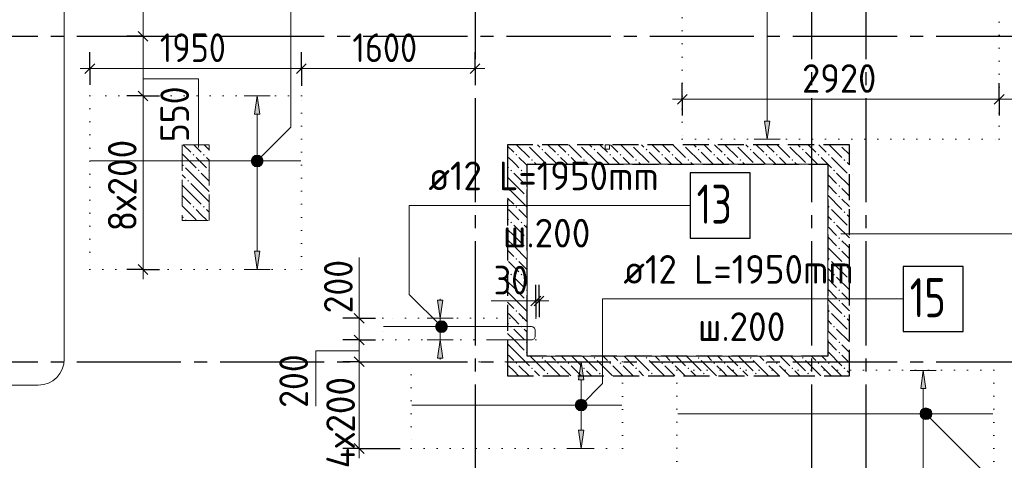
# Model space of a CAD drawing. Header units: millimetres. Extents: x 0 to 50400, y 0 to 35640.
# Tile 19 of 25: x 26019 to 35093, y 21353 to 25415. Entities that reach past the tile are written whole.
import ezdxf

# ---------------------------------------------------------------- set-up
doc = ezdxf.new("R2010")
doc.units = ezdxf.units.MM
for name, pattern in [('______2', [324, 240, -84]), ('______5', [1320, 960, -120, 120, -120]), ('______9', [120, 0, -120])]:
    doc.linetypes.add(name, pattern=pattern)
for name, color, linetype, lineweight in [('ДОП Верх по Х', 7, 'Continuous', 25), ('ЖБ Перекрытие верхний уровень', 7, 'Continuous', 35), ('ЖБ Пилон', 7, 'Continuous', 35), ('ЖБ Стена верхний уровень', 7, 'Continuous', 35), ('Общий01', 7, 'Continuous', 13), ('Позиционная метка номер позиции', 7, 'Continuous', 13), ('Размерная линия_ общее', 7, 'Continuous', 13), ('Тени', 7, 'Continuous', 13)]:
    doc.layers.add(name, color=color, linetype=linetype, lineweight=lineweight)
doc.layers.add('Оси', color=7, linetype='______5', true_color=0x656565)
doc.styles.add('ISOCPEUR', font='txt')

msp = doc.modelspace()

# ---------------------------------------------------------------- hatches: boundary and pattern name
at = {"layer": 'ДОП Верх по Х', "linetype": 'Continuous', "lineweight": 13, "transparency": 33554687}
for points in [[(28230.9, 24544.4), (28206.9, 24712.4), (28182.9, 24544.4)], [(29918.2, 22294.4), (29894.2, 22462.4), (29870.2, 22294.4)], [(31216.1, 22094.4), (31192.1, 22262.4), (31168.1, 22094.4)], [(34369.8, 22014.4), (34345.9, 22182.4), (34321.9, 22014.4)]]:
    msp.add_hatch(color=7, dxfattribs=at).paths.add_polyline_path(points)
for points in [[(32931.3, 24480.4), (32907.3, 24312.4), (32883.3, 24480.4)], [(28230.9, 23280.4), (28206.9, 23112.4), (28182.9, 23280.4)], [(29918.2, 22830.4), (29894.2, 22662.4), (29870.2, 22830.4)], [(31216.1, 21630.4), (31192.1, 21462.4), (31168.1, 21630.4)]]:
    msp.add_hatch(color=7, dxfattribs=at).paths.add_polyline_path(points, flags=16)
at = {"layer": 'ЖБ Пилон', "linetype": 'Continuous', "lineweight": 18, "transparency": 33554687}
for points in [[(27611.8, 24169.3), (27619.6, 24177.1), (27627.4, 24169.3), (27619.6, 24161.5)], [(27707.8, 24169.3), (27715.6, 24177.1), (27723.4, 24169.3), (27715.6, 24161.5)], [(27515.8, 24073.3), (27523.6, 24081.1), (27531.4, 24073.3), (27523.6, 24065.5)], [(27659.8, 24025.3), (27667.6, 24033.1), (27675.4, 24025.3), (27667.6, 24017.5)], [(27755.8, 24025.3), (27763.6, 24033.1), (27765.1, 24031.6), (27765.1, 24019), (27763.6, 24017.5)], [(27563.8, 23929.3), (27571.6, 23937.1), (27579.4, 23929.3), (27571.6, 23921.5)], [(27611.8, 23689.3), (27619.6, 23697.1), (27627.4, 23689.3), (27619.6, 23681.5)], [(27707.8, 23689.3), (27715.6, 23697.1), (27723.4, 23689.3), (27715.6, 23681.5)], [(27515.8, 23593.3), (27523.6, 23601.1), (27531.4, 23593.3), (27523.6, 23585.5)]]:
    msp.add_hatch(color=7, dxfattribs=at).paths.add_polyline_path(points, flags=16)
at = {"layer": 'ЖБ Стена верхний уровень', "linetype": 'Continuous', "lineweight": 18, "transparency": 33554687}
for points in [[(30696.5, 24262.4), (30691.6, 24257.5), (30686.7, 24262.4)], [(31176.5, 24262.4), (31171.6, 24257.5), (31166.7, 24262.4)], [(31656.5, 24262.4), (31651.6, 24257.5), (31646.7, 24262.4)], [(32136.5, 24262.4), (32131.6, 24257.5), (32126.7, 24262.4)], [(32616.5, 24262.4), (32611.6, 24257.5), (32606.7, 24262.4)], [(33096.5, 24262.4), (33091.6, 24257.5), (33086.7, 24262.4)], [(33576.5, 24262.4), (33571.6, 24257.5), (33566.7, 24262.4)], [(30587.8, 24169.3), (30595.6, 24177.1), (30603.4, 24169.3), (30595.6, 24161.5)], [(30827.8, 24217.3), (30835.6, 24225.1), (30843.4, 24217.3), (30835.6, 24209.5)], [(30971.8, 24169.3), (30979.6, 24177.1), (30987.4, 24169.3), (30979.6, 24161.5)], [(31067.8, 24169.3), (31075.6, 24177.1), (31083.4, 24169.3), (31075.6, 24161.5)], [(31307.8, 24217.3), (31315.6, 24225.1), (31323.4, 24217.3), (31315.6, 24209.5)], [(31451.8, 24169.3), (31459.6, 24177.1), (31467.4, 24169.3), (31459.6, 24161.5)], [(31547.8, 24169.3), (31555.6, 24177.1), (31563.4, 24169.3), (31555.6, 24161.5)], [(31787.8, 24217.3), (31795.6, 24225.1), (31803.4, 24217.3), (31795.6, 24209.5)], [(31931.8, 24169.3), (31939.6, 24177.1), (31947.4, 24169.3), (31939.6, 24161.5)], [(32027.8, 24169.3), (32035.6, 24177.1), (32043.4, 24169.3), (32035.6, 24161.5)], [(32267.8, 24217.3), (32275.6, 24225.1), (32283.4, 24217.3), (32275.6, 24209.5)], [(32411.8, 24169.3), (32419.6, 24177.1), (32427.4, 24169.3), (32419.6, 24161.5)], [(32507.8, 24169.3), (32515.6, 24177.1), (32523.4, 24169.3), (32515.6, 24161.5)], [(32747.8, 24217.3), (32755.6, 24225.1), (32763.4, 24217.3), (32755.6, 24209.5)], [(32891.8, 24169.3), (32899.6, 24177.1), (32907.4, 24169.3), (32899.6, 24161.5)], [(32987.8, 24169.3), (32995.6, 24177.1), (33003.4, 24169.3), (32995.6, 24161.5)], [(33227.8, 24217.3), (33235.6, 24225.1), (33243.4, 24217.3), (33235.6, 24209.5)], [(33371.8, 24169.3), (33379.6, 24177.1), (33387.4, 24169.3), (33379.6, 24161.5)], [(33467.8, 24169.3), (33475.6, 24177.1), (33483.4, 24169.3), (33475.6, 24161.5)], [(30731.8, 24121.3), (30739.6, 24129.1), (30747.4, 24121.3), (30739.6, 24113.5)], [(31211.8, 24121.3), (31219.6, 24129.1), (31227.4, 24121.3), (31219.6, 24113.5)], [(31691.8, 24121.3), (31699.6, 24129.1), (31707.4, 24121.3), (31699.6, 24113.5)], [(32171.8, 24121.3), (32179.6, 24129.1), (32187.4, 24121.3), (32179.6, 24113.5)], [(32651.8, 24121.3), (32659.6, 24129.1), (32667.4, 24121.3), (32659.6, 24113.5)], [(33131.8, 24121.3), (33139.6, 24129.1), (33147.4, 24121.3), (33139.6, 24113.5)], [(33611.8, 24121.3), (33619.6, 24129.1), (33627.4, 24121.3), (33619.6, 24113.5)], [(30539.8, 24025.3), (30547.6, 24033.1), (30555.4, 24025.3), (30547.6, 24017.5)], [(30635.8, 24025.3), (30643.6, 24033.1), (30651.4, 24025.3), (30643.6, 24017.5)], [(33515.8, 24025.3), (33523.6, 24033.1), (33531.4, 24025.3), (33523.6, 24017.5)], [(33659.8, 23977.3), (33665.1, 23982.6), (33665.1, 23972)], [(30683.8, 23881.3), (30691.6, 23889.1), (30695.1, 23885.6), (30695.1, 23877), (30691.6, 23873.5)], [(33563.8, 23881.3), (33571.6, 23889.1), (33579.4, 23881.3), (33571.6, 23873.5)], [(30683.8, 23785.3), (30691.6, 23793.1), (30695.1, 23789.6), (30695.1, 23781), (30691.6, 23777.5)], [(33563.8, 23785.3), (33571.6, 23793.1), (33579.4, 23785.3), (33571.6, 23777.5)], [(30587.8, 23689.3), (30595.6, 23697.1), (30603.4, 23689.3), (30595.6, 23681.5)], [(33467.8, 23689.3), (33475.6, 23697.1), (33483.4, 23689.3), (33475.6, 23681.5)], [(33611.8, 23641.3), (33619.6, 23649.1), (33627.4, 23641.3), (33619.6, 23633.5)], [(30539.8, 23545.3), (30547.6, 23553.1), (30555.4, 23545.3), (30547.6, 23537.5)], [(30635.8, 23545.3), (30643.6, 23553.1), (30651.4, 23545.3), (30643.6, 23537.5)], [(33515.8, 23545.3), (33523.6, 23553.1), (33531.4, 23545.3), (33523.6, 23537.5)], [(33659.8, 23497.3), (33665.1, 23502.6), (33665.1, 23492)], [(30683.8, 23401.3), (30691.6, 23409.1), (30695.1, 23405.6), (30695.1, 23397), (30691.6, 23393.5)], [(33563.8, 23401.3), (33571.6, 23409.1), (33579.4, 23401.3), (33571.6, 23393.5)], [(30683.8, 23305.3), (30691.6, 23313.1), (30695.1, 23309.6), (30695.1, 23301), (30691.6, 23297.5)], [(33563.8, 23305.3), (33571.6, 23313.1), (33579.4, 23305.3), (33571.6, 23297.5)], [(30587.8, 23209.3), (30595.6, 23217.1), (30603.4, 23209.3), (30595.6, 23201.5)], [(33467.8, 23209.3), (33475.6, 23217.1), (33483.4, 23209.3), (33475.6, 23201.5)], [(33611.8, 23161.3), (33619.6, 23169.1), (33627.4, 23161.3), (33619.6, 23153.5)], [(30539.8, 23065.3), (30547.6, 23073.1), (30555.4, 23065.3), (30547.6, 23057.5)], [(30635.8, 23065.3), (30643.6, 23073.1), (30651.4, 23065.3), (30643.6, 23057.5)], [(33515.8, 23065.3), (33523.6, 23073.1), (33531.4, 23065.3), (33523.6, 23057.5)], [(33659.8, 23017.3), (33665.1, 23022.6), (33665.1, 23012)], [(30683.8, 22921.3), (30691.6, 22929.1), (30695.1, 22925.6), (30695.1, 22917), (30691.6, 22913.5)], [(33563.8, 22921.3), (33571.6, 22929.1), (33579.4, 22921.3), (33571.6, 22913.5)], [(30683.8, 22825.3), (30691.6, 22833.1), (30695.1, 22829.6), (30695.1, 22821), (30691.6, 22817.5)], [(33563.8, 22825.3), (33571.6, 22833.1), (33579.4, 22825.3), (33571.6, 22817.5)], [(30587.8, 22729.3), (30595.6, 22737.1), (30603.4, 22729.3), (30595.6, 22721.5)], [(33467.8, 22729.3), (33475.6, 22737.1), (33483.4, 22729.3), (33475.6, 22721.5)], [(33611.8, 22681.3), (33619.6, 22689.1), (33627.4, 22681.3), (33619.6, 22673.5)], [(30539.8, 22585.3), (30547.6, 22593.1), (30555.4, 22585.3), (30547.6, 22577.5)], [(30635.8, 22585.3), (30643.6, 22593.1), (30651.4, 22585.3), (30643.6, 22577.5)], [(33515.8, 22585.3), (33523.6, 22593.1), (33531.4, 22585.3), (33523.6, 22577.5)], [(33659.8, 22537.3), (33665.1, 22542.6), (33665.1, 22532)], [(30683.8, 22441.3), (30691.6, 22449.1), (30695.1, 22445.6), (30695.1, 22437), (30691.6, 22433.5)], [(33563.8, 22441.3), (33571.6, 22449.1), (33579.4, 22441.3), (33571.6, 22433.5)], [(30683.8, 22345.3), (30691.6, 22353.1), (30695.1, 22349.6), (30695.1, 22341), (30691.6, 22337.5)], [(33563.8, 22345.3), (33571.6, 22353.1), (33579.4, 22345.3), (33571.6, 22337.5)], [(30587.8, 22249.3), (30595.6, 22257.1), (30603.4, 22249.3), (30595.6, 22241.5)], [(30827.8, 22297.3), (30835.6, 22305.1), (30843.4, 22297.3), (30835.6, 22289.5)], [(30971.8, 22249.3), (30979.6, 22257.1), (30987.4, 22249.3), (30979.6, 22241.5)], [(31067.8, 22249.3), (31075.6, 22257.1), (31083.4, 22249.3), (31075.6, 22241.5)], [(31307.8, 22297.3), (31315.6, 22305.1), (31323.4, 22297.3), (31315.6, 22289.5)], [(31451.8, 22249.3), (31459.6, 22257.1), (31467.4, 22249.3), (31459.6, 22241.5)], [(31547.8, 22249.3), (31555.6, 22257.1), (31563.4, 22249.3), (31555.6, 22241.5)], [(31787.8, 22297.3), (31795.6, 22305.1), (31803.4, 22297.3), (31795.6, 22289.5)], [(31931.8, 22249.3), (31939.6, 22257.1), (31947.4, 22249.3), (31939.6, 22241.5)], [(32027.8, 22249.3), (32035.6, 22257.1), (32043.4, 22249.3), (32035.6, 22241.5)], [(32267.8, 22297.3), (32275.6, 22305.1), (32283.4, 22297.3), (32275.6, 22289.5)], [(32411.8, 22249.3), (32419.6, 22257.1), (32427.4, 22249.3), (32419.6, 22241.5)], [(32507.8, 22249.3), (32515.6, 22257.1), (32523.4, 22249.3), (32515.6, 22241.5)], [(32747.8, 22297.3), (32755.6, 22305.1), (32763.4, 22297.3), (32755.6, 22289.5)], [(32891.8, 22249.3), (32899.6, 22257.1), (32907.4, 22249.3), (32899.6, 22241.5)], [(32987.8, 22249.3), (32995.6, 22257.1), (33003.4, 22249.3), (32995.6, 22241.5)], [(33227.8, 22297.3), (33235.6, 22305.1), (33243.4, 22297.3), (33235.6, 22289.5)], [(33371.8, 22249.3), (33379.6, 22257.1), (33387.4, 22249.3), (33379.6, 22241.5)], [(33467.8, 22249.3), (33475.6, 22257.1), (33483.4, 22249.3), (33475.6, 22241.5)], [(30731.8, 22201.3), (30739.6, 22209.1), (30747.4, 22201.3), (30739.6, 22193.5)], [(30875.8, 22153.3), (30883.6, 22161.1), (30891.4, 22153.3), (30883.6, 22145.5)], [(31211.8, 22201.3), (31219.6, 22209.1), (31227.4, 22201.3), (31219.6, 22193.5)], [(31355.8, 22153.3), (31363.6, 22161.1), (31371.4, 22153.3), (31363.6, 22145.5)], [(31691.8, 22201.3), (31699.6, 22209.1), (31707.4, 22201.3), (31699.6, 22193.5)], [(31835.8, 22153.3), (31843.6, 22161.1), (31851.4, 22153.3), (31843.6, 22145.5)], [(32171.8, 22201.3), (32179.6, 22209.1), (32187.4, 22201.3), (32179.6, 22193.5)], [(32315.8, 22153.3), (32323.6, 22161.1), (32331.4, 22153.3), (32323.6, 22145.5)], [(32651.8, 22201.3), (32659.6, 22209.1), (32667.4, 22201.3), (32659.6, 22193.5)], [(32795.8, 22153.3), (32803.6, 22161.1), (32811.4, 22153.3), (32803.6, 22145.5)], [(33131.8, 22201.3), (33139.6, 22209.1), (33147.4, 22201.3), (33139.6, 22193.5)], [(33275.8, 22153.3), (33283.6, 22161.1), (33291.4, 22153.3), (33283.6, 22145.5)], [(33611.8, 22201.3), (33619.6, 22209.1), (33627.4, 22201.3), (33619.6, 22193.5)]]:
    msp.add_hatch(color=7, dxfattribs=at).paths.add_polyline_path(points, flags=16)
at = {"layer": 'Позиционная метка номер позиции', "linetype": 'Continuous', "lineweight": 13, "transparency": 33554687}
for points in [[(28155.3, 24126.1), (28245.4, 24074.2), (28169.1, 24150.6)], [(28169.1, 24150.6), (28259.2, 24098.6), (28193.5, 24164.3)], [(28169.1, 24150.6), (28245.4, 24074.2), (28259.2, 24098.6)], [(28193.5, 24164.3), (28259.2, 24098.6), (28259.2, 24126.1)], [(28193.5, 24164.3), (28259.2, 24126.1), (28221, 24164.3)], [(28221, 24164.3), (28259.2, 24126.1), (28245.4, 24150.6)], [(28155.3, 24098.6), (28221, 24060.5), (28155.3, 24126.1)], [(28155.3, 24126.1), (28221, 24060.5), (28245.4, 24074.2)], [(28193.5, 24060.5), (28155.3, 24098.6), (28169.1, 24074.2)], [(28155.3, 24098.6), (28193.5, 24060.5), (28221, 24060.5)], [(29868, 22547.2), (29919.9, 22637.3), (29854.2, 22571.7)], [(29854.2, 22571.7), (29919.9, 22637.3), (29892.4, 22637.3)], [(29854.2, 22571.7), (29892.4, 22637.3), (29854.2, 22599.1)], [(29854.2, 22599.1), (29892.4, 22637.3), (29868, 22623.6)], [(29868, 22547.2), (29944.3, 22623.6), (29919.9, 22637.3)], [(29892.4, 22533.5), (29944.3, 22623.6), (29868, 22547.2)], [(29892.4, 22533.5), (29958.1, 22599.1), (29944.3, 22623.6)], [(29919.9, 22533.5), (29958.1, 22599.1), (29892.4, 22533.5)], [(29919.9, 22533.5), (29958.1, 22571.7), (29958.1, 22599.1)], [(29958.1, 22571.7), (29919.9, 22533.5), (29944.3, 22547.2)], [(31141.1, 21876.1), (31231.2, 21824.2), (31154.8, 21900.6)], [(31141.1, 21848.6), (31206.7, 21810.5), (31141.1, 21876.1)], [(31141.1, 21876.1), (31206.7, 21810.5), (31231.2, 21824.2)], [(31154.8, 21900.6), (31244.9, 21848.6), (31179.2, 21914.3)], [(31154.8, 21900.6), (31231.2, 21824.2), (31244.9, 21848.6)], [(31179.2, 21914.3), (31244.9, 21848.6), (31244.9, 21876.1)], [(31179.2, 21914.3), (31244.9, 21876.1), (31206.7, 21914.3)], [(31206.7, 21914.3), (31244.9, 21876.1), (31231.2, 21900.6)], [(31179.2, 21810.5), (31141.1, 21848.6), (31154.8, 21824.2)], [(31141.1, 21848.6), (31179.2, 21810.5), (31206.7, 21810.5)], [(34318.4, 21796.1), (34356.6, 21834.3), (34332.2, 21820.6)], [(34356.6, 21834.3), (34318.4, 21796.1), (34318.4, 21768.6)], [(34356.6, 21834.3), (34318.4, 21768.6), (34384.1, 21834.3)], [(34384.1, 21834.3), (34318.4, 21768.6), (34332.2, 21744.2)], [(34384.1, 21834.3), (34332.2, 21744.2), (34408.6, 21820.6)], [(34408.6, 21820.6), (34332.2, 21744.2), (34356.6, 21730.5)], [(34408.6, 21820.6), (34356.6, 21730.5), (34422.3, 21796.1)], [(34422.3, 21796.1), (34356.6, 21730.5), (34384.1, 21730.5)], [(34422.3, 21796.1), (34384.1, 21730.5), (34422.3, 21768.6)], [(34422.3, 21768.6), (34384.1, 21730.5), (34408.6, 21744.2)]]:
    msp.add_hatch(color=7, dxfattribs=at).paths.add_polyline_path(points)

# ---------------------------------------------------------------- linework, layer by layer
at = {"layer": 'ДОП Верх по Х', "color": 251, "linetype": 'Continuous', "lineweight": 13, "true_color": 0x494949, "transparency": 33554687}
for p, q in [((32907.3, 24480.4), (32907.3, 26944.4)), ((28206.9, 24712.4), (28086.9, 24712.4)), ((28206.9, 24712.4), (28182.9, 24544.4)), ((28230.9, 24544.4), (28206.9, 24712.4)), ((28206.9, 24712.4), (28326.9, 24712.4)), ((28206.9, 24712.4), (28206.9, 24712.4)), ((28182.9, 24544.4), (28230.9, 24544.4)), ((28206.9, 23280.4), (28206.9, 24544.4)), ((32907.3, 24312.4), (32883.3, 24480.4)), ((32883.3, 24480.4), (32931.3, 24480.4)), ((32931.3, 24480.4), (32907.3, 24312.4)), ((32907.3, 24312.4), (32787.3, 24312.4)), ((32907.3, 24312.4), (33027.3, 24312.4)), ((32907.3, 24312.4), (32907.3, 24312.4)), ((28206.9, 23112.4), (28182.9, 23280.4)), ((28182.9, 23280.4), (28230.9, 23280.4)), ((28230.9, 23280.4), (28206.9, 23112.4)), ((28206.9, 23112.4), (28086.9, 23112.4)), ((28206.9, 23112.4), (28326.9, 23112.4)), ((28206.9, 23112.4), (28206.9, 23112.4)), ((29894.2, 22662.4), (29870.2, 22830.4)), ((29870.2, 22830.4), (29918.2, 22830.4)), ((29894.2, 22830.4), (29894.2, 22842.4)), ((29918.2, 22830.4), (29894.2, 22662.4)), ((29894.2, 22662.4), (29774.2, 22662.4)), ((29894.2, 22662.4), (30014.2, 22662.4)), ((29894.2, 22462.4), (29894.2, 22662.4)), ((29894.2, 22462.4), (29774.2, 22462.4)), ((29894.2, 22462.4), (29870.2, 22294.4)), ((29918.2, 22294.4), (29894.2, 22462.4)), ((29894.2, 22462.4), (30014.2, 22462.4)), ((29870.2, 22294.4), (29918.2, 22294.4)), ((29894.2, 22294.4), (29894.2, 22282.4)), ((31192.1, 22262.4), (31072.1, 22262.4)), ((31192.1, 22262.4), (31168.1, 22094.4)), ((31216.1, 22094.4), (31192.1, 22262.4)), ((31192.1, 22262.4), (31312.1, 22262.4)), ((31192.1, 22262.4), (31192.1, 22262.4)), ((34345.9, 22182.4), (34225.9, 22182.4)), ((34345.9, 22182.4), (34321.9, 22014.4)), ((34369.8, 22014.4), (34345.9, 22182.4)), ((34345.9, 22182.4), (34465.9, 22182.4)), ((34345.9, 22182.4), (34345.9, 22182.4)), ((31168.1, 22094.4), (31216.1, 22094.4)), ((31192.1, 21630.4), (31192.1, 22094.4)), ((34321.9, 22014.4), (34369.8, 22014.4)), ((34345.9, 21150.4), (34345.9, 22014.4)), ((31192.1, 21462.4), (31168.1, 21630.4)), ((31168.1, 21630.4), (31216.1, 21630.4)), ((31216.1, 21630.4), (31192.1, 21462.4)), ((31192.1, 21462.4), (31072.1, 21462.4)), ((31192.1, 21462.4), (31312.1, 21462.4)), ((31192.1, 21462.4), (31192.1, 21462.4))]:
    msp.add_line(p, q, dxfattribs=at)
at = {"layer": 'ДОП Верх по Х', "color": 7, "linetype": 'Continuous', "lineweight": 18, "transparency": 33554687}
for p, q in [((28609.1, 24112.4), (26671.1, 24112.4)), ((31569.1, 21862.4), (29631.1, 21862.4)), ((34987.1, 21782.4), (32083.1, 21782.4))]:
    msp.add_line(p, q, dxfattribs=at)
at = {"layer": 'ДОП Верх по Х', "color": 7, "linetype": 'Continuous', "lineweight": 25, "transparency": 33554687}
for points in [[(32197.1, 23402.4), (32749.1, 23402.4), (32749.1, 24002.4), (32197.1, 24002.4), (32197.1, 23402.4)], [(34161, 22540.4), (34713, 22540.4), (34713, 23140.4), (34161, 23140.4), (34161, 22540.4)]]:
    msp.add_lwpolyline(points, dxfattribs=at)
at = {"layer": 'ДОП Верх по Х', "color": 7, "linetype": 'Continuous', "lineweight": 18, "transparency": 33554687}
msp.add_lwpolyline([(30331.1, 22462.4), (30734.7, 22462.4), (30741, 22463.3), (30747.6, 22465.4), (30753.6, 22468.8), (30758.6, 22472.9), (30762.7, 22477.9), (30766.1, 22483.9), (30768.2, 22490.4), (30769.1, 22496.8), (30769.1, 22551), (30768.2, 22557.3), (30766.1, 22563.9), (30762.7, 22569.9), (30758.6, 22574.8), (30753.6, 22579), (30747.6, 22582.3), (30741, 22584.5), (30734.7, 22585.4), (29370.5, 22585.4)], dxfattribs=at)
at = {"layer": 'ЖБ Перекрытие верхний уровень', "color": 7, "linetype": 'Continuous', "lineweight": 18, "transparency": 33554687}
for p, q in [((31415.2, 24262.4), (31415.2, 24222.4)), ((31455.2, 24262.4), (31415.2, 24262.4)), ((31455.2, 24222.4), (31455.2, 24262.4)), ((31415.2, 24222.4), (31455.2, 24222.4)), ((30695.1, 22312.4), (30695.1, 24082.4)), ((30695.1, 24082.4), (33465.1, 24082.4)), ((33465.1, 24082.4), (33465.1, 22312.4)), ((33465.1, 22312.4), (30695.1, 22312.4))]:
    msp.add_line(p, q, dxfattribs=at)
at = {"layer": 'ЖБ Пилон', "color": 253, "linetype": '______2', "lineweight": 13, "true_color": 0xa0a0a0, "transparency": 33554687}
for p, q in [((27765.1, 24262.4), (27515.1, 24262.4)), ((27515.1, 24262.4), (27515.1, 23562.4)), ((27765.1, 23562.4), (27765.1, 24262.4)), ((27515.1, 23562.4), (27765.1, 23562.4))]:
    msp.add_line(p, q, dxfattribs=at)
at = {"layer": 'ЖБ Пилон', "color": 9, "linetype": 'Continuous', "lineweight": 18, "true_color": 0xc7c7c7, "transparency": 33554687}
for p, q in [((27526.5, 24262.4), (27595.6, 24193.3)), ((27622.5, 24262.4), (27691.6, 24193.3)), ((27718.5, 24262.4), (27765.1, 24215.8)), ((27515.1, 24177.8), (27643.6, 24049.3)), ((27691.6, 24097.3), (27643.6, 24145.3)), ((27739.6, 24145.3), (27765.1, 24119.8)), ((27691.6, 23905.3), (27547.6, 24049.3)), ((27739.6, 24049.3), (27691.6, 24097.3)), ((27515.1, 23985.8), (27547.6, 23953.3)), ((27691.6, 24001.3), (27765.1, 23927.8)), ((27595.6, 23809.3), (27515.1, 23889.8)), ((27595.6, 23905.3), (27691.6, 23809.3)), ((27691.6, 23905.3), (27765.1, 23831.8)), ((27515.1, 23793.8), (27595.6, 23713.3)), ((27595.6, 23809.3), (27691.6, 23713.3)), ((27691.6, 23809.3), (27765.1, 23735.8)), ((27515.1, 23697.8), (27643.6, 23569.3)), ((27691.6, 23617.3), (27643.6, 23665.3)), ((27739.6, 23569.3), (27691.6, 23617.3)), ((27739.6, 23665.3), (27765.1, 23639.8)), ((27554.5, 23562.4), (27547.6, 23569.3))]:
    msp.add_line(p, q, dxfattribs=at)
at = {"layer": 'ЖБ Стена верхний уровень', "color": 251, "linetype": '______2', "lineweight": -3, "true_color": 0x656565, "transparency": 33554687}
for p, q in [((33665.1, 24262.4), (30515.1, 24262.4)), ((30515.1, 24262.4), (30515.1, 24082.4)), ((33665.1, 24082.4), (33665.1, 24262.4)), ((30515.1, 24082.4), (30515.1, 22312.4)), ((30695.1, 22312.4), (30695.1, 24082.4)), ((30695.1, 24082.4), (33465.1, 24082.4)), ((33465.1, 24082.4), (33465.1, 22312.4)), ((33665.1, 22132.4), (33665.1, 24082.4)), ((30515.1, 22312.4), (30515.1, 22132.4)), ((33465.1, 22312.4), (30695.1, 22312.4)), ((30515.1, 22132.4), (33465.1, 22132.4)), ((33465.1, 22132.4), (33665.1, 22132.4))]:
    msp.add_line(p, q, dxfattribs=at)
at = {"layer": 'ЖБ Стена верхний уровень', "color": 9, "linetype": 'Continuous', "lineweight": 18, "true_color": 0xc7c7c7, "transparency": 33554687}
for p, q in [((30515.1, 24249.8), (30571.6, 24193.3)), ((30598.5, 24262.4), (30715.6, 24145.3)), ((30715.6, 24241.3), (30859.6, 24097.3)), ((30811.6, 24241.3), (30790.5, 24262.4)), ((30886.5, 24262.4), (30955.6, 24193.3)), ((30982.5, 24262.4), (31051.6, 24193.3)), ((31078.5, 24262.4), (31195.6, 24145.3)), ((31195.6, 24241.3), (31339.6, 24097.3)), ((31291.6, 24241.3), (31270.5, 24262.4)), ((31366.5, 24262.4), (31435.6, 24193.3)), ((31462.5, 24262.4), (31531.6, 24193.3)), ((31558.5, 24262.4), (31675.6, 24145.3)), ((31675.6, 24241.3), (31819.6, 24097.3)), ((31771.6, 24241.3), (31750.5, 24262.4)), ((31846.5, 24262.4), (31915.6, 24193.3)), ((31942.5, 24262.4), (32011.6, 24193.3)), ((32038.5, 24262.4), (32155.6, 24145.3)), ((32155.6, 24241.3), (32299.6, 24097.3)), ((32251.6, 24241.3), (32230.5, 24262.4)), ((32326.5, 24262.4), (32395.6, 24193.3)), ((32422.5, 24262.4), (32491.6, 24193.3)), ((32518.5, 24262.4), (32635.6, 24145.3)), ((32635.6, 24241.3), (32779.6, 24097.3)), ((32731.6, 24241.3), (32710.5, 24262.4)), ((32806.5, 24262.4), (32875.6, 24193.3)), ((32902.5, 24262.4), (32971.6, 24193.3)), ((32998.5, 24262.4), (33115.6, 24145.3)), ((33115.6, 24241.3), (33259.6, 24097.3)), ((33211.6, 24241.3), (33190.5, 24262.4)), ((33286.5, 24262.4), (33355.6, 24193.3)), ((33382.5, 24262.4), (33451.6, 24193.3)), ((33478.5, 24262.4), (33595.6, 24145.3)), ((33595.6, 24241.3), (33665.1, 24171.8)), ((30571.6, 24097.3), (30523.6, 24145.3)), ((30619.6, 24145.3), (30682.5, 24082.4)), ((30859.6, 24193.3), (30970.5, 24082.4)), ((31051.6, 24097.3), (31003.6, 24145.3)), ((31099.6, 24145.3), (31162.5, 24082.4)), ((31339.6, 24193.3), (31450.5, 24082.4)), ((31531.6, 24097.3), (31483.6, 24145.3)), ((31579.6, 24145.3), (31642.5, 24082.4)), ((31819.6, 24193.3), (31930.5, 24082.4)), ((32011.6, 24097.3), (31963.6, 24145.3)), ((32059.6, 24145.3), (32122.5, 24082.4)), ((32299.6, 24193.3), (32410.5, 24082.4)), ((32491.6, 24097.3), (32443.6, 24145.3)), ((32539.6, 24145.3), (32602.5, 24082.4)), ((32779.6, 24193.3), (32890.5, 24082.4)), ((32971.6, 24097.3), (32923.6, 24145.3)), ((33019.6, 24145.3), (33082.5, 24082.4)), ((33259.6, 24193.3), (33370.5, 24082.4)), ((33451.6, 24097.3), (33403.6, 24145.3)), ((33499.6, 24145.3), (33562.5, 24082.4)), ((30515.1, 24057.8), (30523.6, 24049.3)), ((30586.5, 24082.4), (30571.6, 24097.3)), ((30619.6, 24049.3), (30586.5, 24082.4)), ((30682.5, 24082.4), (30695.1, 24069.8)), ((30763.6, 24097.3), (30778.5, 24082.4)), ((31066.5, 24082.4), (31051.6, 24097.3)), ((31243.6, 24097.3), (31258.5, 24082.4)), ((31546.5, 24082.4), (31531.6, 24097.3)), ((31723.6, 24097.3), (31738.5, 24082.4)), ((32026.5, 24082.4), (32011.6, 24097.3)), ((32203.6, 24097.3), (32218.5, 24082.4)), ((32506.5, 24082.4), (32491.6, 24097.3)), ((32683.6, 24097.3), (32698.5, 24082.4)), ((32986.5, 24082.4), (32971.6, 24097.3)), ((33163.6, 24097.3), (33178.5, 24082.4)), ((33466.5, 24082.4), (33451.6, 24097.3)), ((33499.6, 24049.3), (33466.5, 24082.4)), ((33562.5, 24082.4), (33643.6, 24001.3)), ((33643.6, 24097.3), (33658.5, 24082.4)), ((33658.5, 24082.4), (33665.1, 24075.8)), ((30571.6, 23905.3), (30515.1, 23961.8)), ((30571.6, 24001.3), (30667.6, 23905.3)), ((30667.6, 24001.3), (30695.1, 23973.8)), ((33465.1, 23987.8), (33547.6, 23905.3)), ((33547.6, 24001.3), (33665.1, 23883.8)), ((30515.1, 23865.8), (30571.6, 23809.3)), ((30571.6, 23905.3), (30667.6, 23809.3)), ((33465.1, 23891.8), (33547.6, 23809.3)), ((30571.6, 23809.3), (30695.1, 23685.8)), ((33465.1, 23795.8), (33595.6, 23665.3)), ((33643.6, 23809.3), (33595.6, 23857.3)), ((33665.1, 23787.8), (33643.6, 23809.3)), ((30515.1, 23769.8), (30571.6, 23713.3)), ((33595.6, 23761.3), (33665.1, 23691.8)), ((30571.6, 23617.3), (30523.6, 23665.3)), ((30619.6, 23569.3), (30571.6, 23617.3)), ((30619.6, 23665.3), (30695.1, 23589.8)), ((33499.6, 23569.3), (33465.1, 23603.8)), ((33499.6, 23665.3), (33643.6, 23521.3)), ((33643.6, 23617.3), (33665.1, 23595.8)), ((30515.1, 23577.8), (30523.6, 23569.3)), ((30571.6, 23521.3), (30667.6, 23425.3)), ((30667.6, 23521.3), (30695.1, 23493.8)), ((33465.1, 23507.8), (33547.6, 23425.3)), ((33547.6, 23521.3), (33665.1, 23403.8)), ((30571.6, 23425.3), (30515.1, 23481.8)), ((30571.6, 23425.3), (30667.6, 23329.3)), ((33465.1, 23411.8), (33547.6, 23329.3)), ((30515.1, 23385.8), (30571.6, 23329.3)), ((30571.6, 23329.3), (30695.1, 23205.8)), ((33643.6, 23329.3), (33595.6, 23377.3)), ((33665.1, 23307.8), (33643.6, 23329.3)), ((30515.1, 23289.8), (30571.6, 23233.3)), ((33465.1, 23315.8), (33595.6, 23185.3)), ((33595.6, 23281.3), (33665.1, 23211.8)), ((30571.6, 23137.3), (30523.6, 23185.3)), ((30619.6, 23185.3), (30695.1, 23109.8)), ((33499.6, 23185.3), (33643.6, 23041.3)), ((30515.1, 23097.8), (30523.6, 23089.3)), ((30619.6, 23089.3), (30571.6, 23137.3)), ((33499.6, 23089.3), (33465.1, 23123.8)), ((33643.6, 23137.3), (33665.1, 23115.8)), ((30571.6, 22945.3), (30515.1, 23001.8)), ((30571.6, 23041.3), (30667.6, 22945.3)), ((30667.6, 23041.3), (30695.1, 23013.8)), ((33465.1, 23027.8), (33547.6, 22945.3)), ((33547.6, 23041.3), (33665.1, 22923.8)), ((30515.1, 22905.8), (30571.6, 22849.3)), ((30571.6, 22945.3), (30667.6, 22849.3)), ((33465.1, 22931.8), (33547.6, 22849.3)), ((33643.6, 22849.3), (33595.6, 22897.3)), ((30515.1, 22809.8), (30571.6, 22753.3)), ((30571.6, 22849.3), (30695.1, 22725.8)), ((33465.1, 22835.8), (33595.6, 22705.3)), ((33595.6, 22801.3), (33665.1, 22731.8)), ((33665.1, 22827.8), (33643.6, 22849.3)), ((30571.6, 22657.3), (30523.6, 22705.3)), ((30619.6, 22705.3), (30695.1, 22629.8)), ((33499.6, 22705.3), (33643.6, 22561.3)), ((30515.1, 22617.8), (30523.6, 22609.3)), ((30619.6, 22609.3), (30571.6, 22657.3)), ((33499.6, 22609.3), (33465.1, 22643.8)), ((33643.6, 22657.3), (33665.1, 22635.8)), ((30571.6, 22465.3), (30515.1, 22521.8)), ((30571.6, 22561.3), (30667.6, 22465.3)), ((30667.6, 22561.3), (30695.1, 22533.8)), ((33465.1, 22547.8), (33547.6, 22465.3)), ((33547.6, 22561.3), (33665.1, 22443.8)), ((30515.1, 22425.8), (30571.6, 22369.3)), ((30571.6, 22465.3), (30667.6, 22369.3)), ((33465.1, 22451.8), (33547.6, 22369.3)), ((33643.6, 22369.3), (33595.6, 22417.3)), ((30515.1, 22329.8), (30532.5, 22312.4)), ((30571.6, 22369.3), (30628.5, 22312.4)), ((33465.1, 22355.8), (33595.6, 22225.3)), ((33665.1, 22347.8), (33643.6, 22369.3)), ((30532.5, 22312.4), (30571.6, 22273.3)), ((30628.5, 22312.4), (30715.6, 22225.3)), ((30724.5, 22312.4), (30859.6, 22177.3)), ((30859.6, 22273.3), (31000.5, 22132.4)), ((30916.5, 22312.4), (30955.6, 22273.3)), ((31012.5, 22312.4), (31051.6, 22273.3)), ((31108.5, 22312.4), (31195.6, 22225.3)), ((31204.5, 22312.4), (31339.6, 22177.3)), ((31339.6, 22273.3), (31480.5, 22132.4)), ((31396.5, 22312.4), (31435.6, 22273.3)), ((31492.5, 22312.4), (31531.6, 22273.3)), ((31588.5, 22312.4), (31675.6, 22225.3)), ((31684.5, 22312.4), (31819.6, 22177.3)), ((31819.6, 22273.3), (31960.5, 22132.4)), ((31876.5, 22312.4), (31915.6, 22273.3)), ((31972.5, 22312.4), (32011.6, 22273.3)), ((32068.5, 22312.4), (32155.6, 22225.3)), ((32164.5, 22312.4), (32299.6, 22177.3)), ((32299.6, 22273.3), (32440.5, 22132.4)), ((32356.5, 22312.4), (32395.6, 22273.3)), ((32452.5, 22312.4), (32491.6, 22273.3)), ((32548.5, 22312.4), (32635.6, 22225.3)), ((32644.5, 22312.4), (32779.6, 22177.3)), ((32779.6, 22273.3), (32920.5, 22132.4)), ((32836.5, 22312.4), (32875.6, 22273.3)), ((32932.5, 22312.4), (32971.6, 22273.3)), ((33028.5, 22312.4), (33115.6, 22225.3)), ((33124.5, 22312.4), (33259.6, 22177.3)), ((33259.6, 22273.3), (33400.5, 22132.4)), ((33316.5, 22312.4), (33355.6, 22273.3)), ((33412.5, 22312.4), (33451.6, 22273.3)), ((33595.6, 22321.3), (33665.1, 22251.8)), ((30571.6, 22177.3), (30523.6, 22225.3)), ((30616.5, 22132.4), (30571.6, 22177.3)), ((30619.6, 22225.3), (30712.5, 22132.4)), ((30763.6, 22177.3), (30808.5, 22132.4)), ((31051.6, 22177.3), (31003.6, 22225.3)), ((31096.5, 22132.4), (31051.6, 22177.3)), ((31099.6, 22225.3), (31192.5, 22132.4)), ((31243.6, 22177.3), (31288.5, 22132.4)), ((31531.6, 22177.3), (31483.6, 22225.3)), ((31576.5, 22132.4), (31531.6, 22177.3)), ((31579.6, 22225.3), (31672.5, 22132.4)), ((31723.6, 22177.3), (31768.5, 22132.4)), ((32011.6, 22177.3), (31963.6, 22225.3)), ((32056.5, 22132.4), (32011.6, 22177.3)), ((32059.6, 22225.3), (32152.5, 22132.4)), ((32203.6, 22177.3), (32248.5, 22132.4)), ((32491.6, 22177.3), (32443.6, 22225.3)), ((32536.5, 22132.4), (32491.6, 22177.3)), ((32539.6, 22225.3), (32632.5, 22132.4)), ((32683.6, 22177.3), (32728.5, 22132.4)), ((32971.6, 22177.3), (32923.6, 22225.3)), ((33016.5, 22132.4), (32971.6, 22177.3)), ((33019.6, 22225.3), (33112.5, 22132.4)), ((33163.6, 22177.3), (33208.5, 22132.4)), ((33451.6, 22177.3), (33403.6, 22225.3)), ((33465.1, 22163.8), (33451.6, 22177.3)), ((33496.5, 22132.4), (33465.1, 22163.8)), ((33499.6, 22225.3), (33592.5, 22132.4)), ((33643.6, 22177.3), (33665.1, 22155.8)), ((30515.1, 22137.8), (30520.5, 22132.4))]:
    msp.add_line(p, q, dxfattribs=at)
at = {"layer": 'Общий01', "color": 240, "linetype": 'Continuous', "lineweight": 18, "transparency": 33554687}
for p, q in [((26429.9, 25717.5), (26429.9, 22286.3)), ((26189.9, 22046.3), (20806.5, 22046.3))]:
    msp.add_line(p, q, dxfattribs=at)
at = {"layer": 'Общий01', "color": 7, "linetype": 'Continuous', "lineweight": 13, "transparency": 33554687}
for p, q in [((49144.8, 23439.7), (33585.1, 23439.7)), ((29147.2, 22662.4), (29147.2, 23222.4)), ((30775.1, 22822), (30365.1, 22822)), ((29147.2, 22362.4), (28747.2, 22362.4)), ((28747.2, 22362.4), (28747.2, 21852.4))]:
    msp.add_line(p, q, dxfattribs=at)
msp.add_lwpolyline([(27155.8, 24868.3), (27665.8, 24868.3), (27665.8, 24236.7)], dxfattribs=at)
at = {"layer": 'Общий01', "color": 240, "linetype": 'Continuous', "lineweight": 18, "transparency": 33554687}
msp.add_arc((26189.9, 22286.3), 240, 270, 0, dxfattribs=at)
at = {"layer": 'Оси', "color": 8, "linetype": '______5', "lineweight": -3, "transparency": 33554687}
for p, q in [((30215.1, 32612.4), (30215.1, 8317)), ((33315.1, 32612.4), (33315.1, 8317)), ((33815.1, 32612.4), (33815.1, 8317)), ((8065.1, 25262.4), (42962.9, 25262.4)), ((8065.1, 22262.4), (42962.9, 22262.4))]:
    msp.add_line(p, q, dxfattribs=at)
at = {"layer": 'Позиционная метка номер позиции', "color": 7, "linetype": 'Continuous', "lineweight": 13, "transparency": 33554687}
for p, q in [((28169.1, 24150.6), (28169.1, 24150.6)), ((28245.4, 24150.6), (28245.4, 24150.6)), ((28169.1, 24074.2), (28169.1, 24074.2)), ((28245.4, 24074.2), (28245.4, 24074.2)), ((29868, 22623.6), (29868, 22623.6)), ((29944.3, 22623.6), (29944.3, 22623.6)), ((29868, 22547.2), (29868, 22547.2)), ((29944.3, 22547.2), (29944.3, 22547.2)), ((31154.8, 21900.6), (31154.8, 21900.6)), ((31231.2, 21900.6), (31231.2, 21900.6)), ((31154.8, 21824.2), (31154.8, 21824.2)), ((31231.2, 21824.2), (31231.2, 21824.2)), ((34332.2, 21820.6), (34332.2, 21820.6)), ((34408.6, 21820.6), (34408.6, 21820.6)), ((34332.2, 21744.2), (34332.2, 21744.2)), ((34408.6, 21744.2), (34408.6, 21744.2))]:
    msp.add_line(p, q, dxfattribs=at)
for points in [[(28207.3, 24112.4), (28518.4, 24423.5), (28518.4, 30963.5), (31140.1, 30963.5)], [(29906.1, 22585.4), (29609.2, 22882.4), (29609.2, 23702.4), (32197.1, 23702.4)], [(31193, 21862.4), (31391, 22060.4), (31391, 22840.4), (34161, 22840.4)], [(34370.4, 21782.4), (35388.6, 20764.2), (35388.6, 15243)]]:
    msp.add_lwpolyline(points, dxfattribs=at)
for centre in [(28207.3, 24112.4), (29906.1, 22585.4), (31193, 21862.4), (34370.4, 21782.4)]:
    msp.add_circle(centre, 54, dxfattribs=at)
at = {"layer": 'Размерная линия_ общее', "color": 7, "linetype": 'Continuous', "lineweight": 13, "transparency": 33554687}
for p, q in [((27155.8, 25262.4), (27155.8, 28192.4)), ((27155.8, 24712.4), (27155.8, 25262.4)), ((26665.1, 24964.4), (26575.1, 24964.4)), ((26665.1, 24964.4), (28615.1, 24964.4)), ((28615.1, 24964.4), (30215.1, 24964.4)), ((30215.1, 24964.4), (30305.1, 24964.4)), ((32125.1, 24680.8), (32035.1, 24680.8)), ((32125.1, 24680.8), (35045.1, 24680.8)), ((35045.1, 24680.8), (40265.1, 24680.8)), ((27155.8, 23112.4), (27155.8, 23022.4)), ((30775.1, 22822), (30685.1, 22822)), ((30805.1, 22822), (30775.1, 22822)), ((30805.1, 22822), (30895.1, 22822)), ((29147.2, 22662.4), (29147.2, 22752.4)), ((29147.2, 22462.4), (29147.2, 22662.4)), ((29147.2, 22262.4), (29147.2, 22462.4)), ((29147.2, 21462.4), (29147.2, 22262.4)), ((29147.2, 21462.4), (29147.2, 21372.4))]:
    msp.add_line(p, q, dxfattribs=at)
at = {"layer": 'Размерная линия_ общее', "color": 7, "linetype": 'Continuous', "lineweight": -3, "transparency": 33554687}
for p, q in [((27155.8, 25262.4), (27005.8, 25262.4)), ((27155.8, 25262.4), (27305.8, 25262.4)), ((27155.8, 25262.4), (27155.8, 25262.4)), ((26665.1, 24964.4), (26665.1, 25114.4)), ((28615.1, 24964.4), (28615.1, 25114.4)), ((30215.1, 24964.4), (30215.1, 25114.4)), ((26665.1, 24964.4), (26665.1, 24814.4)), ((26665.1, 24964.4), (26665.1, 24818.4)), ((28615.1, 24964.4), (28615.1, 24814.4)), ((28615.1, 24964.4), (28615.1, 24806.4)), ((30215.1, 24964.4), (30215.1, 24814.4)), ((30215.1, 24964.4), (30215.1, 24964.4)), ((32125.1, 24680.8), (32125.1, 24830.8)), ((35045.1, 24680.8), (35045.1, 24830.8)), ((27155.8, 24712.4), (27005.8, 24712.4)), ((27155.8, 24712.4), (27305.8, 24712.4)), ((27155.8, 24712.4), (27155.8, 24712.4)), ((32125.1, 24680.8), (32125.1, 24530.8)), ((32125.1, 24680.8), (32125.1, 24680.8)), ((35045.1, 24680.8), (35045.1, 24530.8)), ((27155.8, 23112.4), (27005.8, 23112.4)), ((27155.8, 23112.4), (27305.8, 23112.4)), ((27155.8, 23112.4), (27155.8, 23112.4)), ((30775.1, 22822), (30775.1, 22972)), ((30805.1, 22822), (30805.1, 22972)), ((30775.1, 22822), (30775.1, 22892)), ((30775.1, 22822), (30775.1, 22672)), ((30805.1, 22822), (30805.1, 22672)), ((30805.1, 22822), (30805.1, 22803.8)), ((29147.2, 22662.4), (28997.2, 22662.4)), ((29147.2, 22662.4), (29297.2, 22662.4)), ((29147.2, 22662.4), (29264.5, 22662.4)), ((29147.2, 22462.4), (28997.2, 22462.4)), ((29147.2, 22462.4), (29297.2, 22462.4)), ((29147.2, 22462.4), (29264.5, 22462.4)), ((29147.2, 22262.4), (28997.2, 22262.4)), ((29147.2, 22262.4), (29297.2, 22262.4)), ((29147.2, 22262.4), (29525.1, 22262.4)), ((29147.2, 21462.4), (28997.2, 21462.4)), ((29147.2, 21462.4), (29297.2, 21462.4))]:
    msp.add_line(p, q, dxfattribs=at)
at = {"layer": 'Размерная линия_ общее', "color": 7, "linetype": 'Continuous', "lineweight": 25, "transparency": 33554687}
for p, q in [((27200.8, 25217.4), (27110.8, 25307.4)), ((26620.1, 24919.4), (26710.1, 25009.4)), ((28570.1, 24919.4), (28660.1, 25009.4)), ((30170.1, 24919.4), (30260.1, 25009.4)), ((27200.8, 24667.4), (27110.8, 24757.4)), ((32080.1, 24635.8), (32170.1, 24725.8)), ((35000.1, 24635.8), (35090.1, 24725.8)), ((27200.8, 23067.4), (27110.8, 23157.4)), ((30820.1, 22867), (30730.1, 22777)), ((30850.1, 22867), (30760.1, 22777)), ((29192.2, 22617.4), (29102.2, 22707.4)), ((29192.2, 22417.4), (29102.2, 22507.4)), ((29192.2, 22217.4), (29102.2, 22307.4)), ((29192.2, 21417.4), (29102.2, 21507.4))]:
    msp.add_line(p, q, dxfattribs=at)
at = {"layer": 'Размерная линия_ общее', "color": 7, "linetype": 'Continuous', "lineweight": -3, "transparency": 33554687}
for points in [[(35045.1, 24680.8), (35045.1, 24701.2), (35045.1, 24701.2), (35045.1, 24798.4)], [(29147.9, 21462.4), (29491.6, 21462.4), (29491.6, 21462.4), (29525.1, 21462.4)]]:
    msp.add_lwpolyline(points, dxfattribs=at)
at = {"layer": 'Размерная линия_ общее', "color": 7, "linetype": 'Continuous', "lineweight": 13, "transparency": 33554687}
msp.add_lwpolyline([(27155.8, 23112.4), (27155.8, 23355), (27155.8, 23355), (27155.8, 23411.1), (27155.8, 23411.1), (27155.8, 24712.4)], dxfattribs=at)
at = {"layer": 'Тени', "color": 7, "linetype": '______9', "lineweight": 13, "transparency": 33554687}
for p, q in [((32125.1, 27112.4), (32125.1, 24312.4)), ((35045.1, 24312.4), (35045.1, 27112.4)), ((26665.1, 24712.4), (26665.1, 23112.4)), ((28615.1, 24712.4), (26665.1, 24712.4)), ((28615.1, 23112.4), (28615.1, 24712.4)), ((32125.1, 24312.4), (35045.1, 24312.4)), ((26665.1, 23112.4), (28615.1, 23112.4)), ((29364.5, 22662.4), (29364.5, 22462.4)), ((30775.1, 22662.4), (29364.5, 22662.4)), ((30775.1, 22462.4), (30775.1, 22662.4)), ((29364.5, 22462.4), (30775.1, 22462.4)), ((29625.1, 22262.4), (29625.1, 21462.4)), ((31575.1, 22262.4), (29625.1, 22262.4)), ((31575.1, 21462.4), (31575.1, 22262.4)), ((32075.1, 22184.4), (32075.1, 20982.4)), ((34995.1, 22184.4), (32075.1, 22184.4)), ((34995.1, 20982.4), (34995.1, 22184.4)), ((29625.1, 21462.4), (31575.1, 21462.4))]:
    msp.add_line(p, q, dxfattribs=at)

# ---------------------------------------------------------------- texts
at = {"layer": 'ДОП Верх по Х', "color": 7, "linetype": 'Continuous', "lineweight": 13, "transparency": 33554687, "attachment_point": 7, "style": 'ISOCPEUR'}
for s, insert, char_height, width in [('\\W0.94;ø12 L=1950mm ', (29785.8, 23843.2), 264, 2525.244), ('\\W0.75;13', (32257.1, 23534.4), 360, 566.746), ('\\W0.95;ш.200 ', (30472.2, 23315.2), 264, 1154.563), ('\\W0.94;ø12 L=1950mm ', (31582.4, 22981.2), 264, 2525.259), ('\\W0.75;15', (34221, 22672.4), 360, 566.737), ('\\W0.95;ш.200 ', (32268.8, 22453.2), 264, 1154.563)]:
    msp.add_mtext(s, dxfattribs=dict(at, insert=insert, char_height=char_height, width=width))
at = {"layer": 'Размерная линия_ общее', "color": 7, "linetype": 'Continuous', "lineweight": 25, "transparency": 33554687, "char_height": 264, "attachment_point": 7, "style": 'ISOCPEUR'}
for s, insert, width in [('\\W0.87;1950', (27310.1, 25024.4), 800.283), ('\\W0.87;1600', (29085.1, 25024.4), 800.283), ('\\W0.93;2920', (33228.7, 24740.8), 861.721), ('\\W0.87;30', (30386.9, 22882), 484.728)]:
    msp.add_mtext(s, dxfattribs=dict(at, insert=insert, width=width))
at = {"layer": 'Размерная линия_ общее', "color": 7, "linetype": 'Continuous', "lineweight": 25, "transparency": 33554687, "char_height": 264, "attachment_point": 7, "rotation": 90, "style": 'ISOCPEUR'}
for s, insert, width in [('\\W0.91;550', (27579.4, 24285.1), 674.386), ('\\W0.95;8х200', (27095.8, 23463.6), 1048.035), ('\\W0.91;200', (29087.2, 22707.4), 674.386), ('\\W0.91;200', (28675.6, 21836.8), 674.377), ('\\W0.95;4х200', (29108.3, 21278.8), 1074.671)]:
    msp.add_mtext(s, dxfattribs=dict(at, insert=insert, width=width))

doc.saveas('drawing.dxf')
